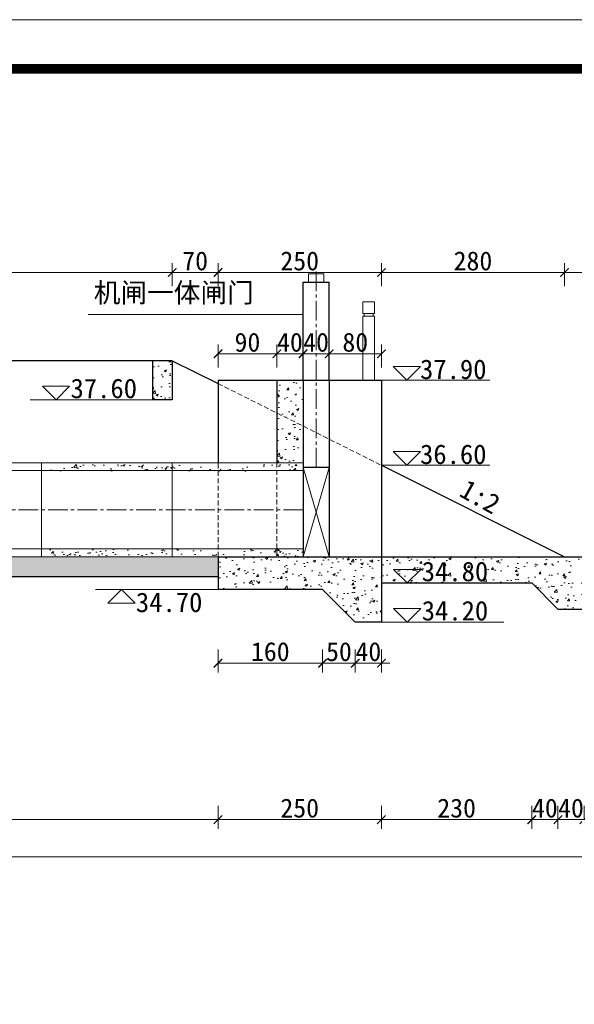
# Model space of a CAD drawing. Extents: x -27255 to 1448651, y 31034 to 8081248.
# Tile 134 of 198: x 583489 to 583574, y 3862349 to 3862499. Entities that reach past the tile are written whole.
import ezdxf

# ---------------------------------------------------------------- set-up
doc = ezdxf.new("R2010")
doc.units = 0
doc.header["$PDMODE"] = 32
doc.header["$PDSIZE"] = 0.2
doc.linetypes.add('CENTER2', pattern=[1.125, 0.75, -0.125, 0.125, -0.125])
doc.linetypes.add('HIDDEN', pattern=[0.375, 0.25, -0.125])
doc.layers.get('0').update_dxf_attribs({"linetype": 'CONTINUOUS'})
doc.layers.get('Defpoints').update_dxf_attribs({"linetype": 'CONTINUOUS'})
for name, color, linetype, lineweight in [('0.09折线', 6, 'CONTINUOUS', 9), ('0.09标注线', 3, 'CONTINUOUS', 9), ('0.13填充', 8, 'CONTINUOUS', 9), ('0.13文字', 3, 'CONTINUOUS', 13), ('0.30粗线', 7, 'CONTINUOUS', 30), ('0.30粗蓝', 4, 'CONTINUOUS', 30), ('图框', 7, 'CONTINUOUS', 20), ('地涵轮廓线', 130, 'CONTINUOUS', 35), ('细实线', 3, 'CONTINUOUS', 20), ('虚线', 251, 'HIDDEN', 15)]:
    doc.layers.add(name, color=color, linetype=linetype, lineweight=lineweight)
doc.styles.add('-仿宋_GB2312', font='FangSong_GB2312.ttf')
doc.styles.get("Standard").update_dxf_attribs({"font": 'rs.shx', "bigfont": 'hztxt.shx'})
doc.dimstyles.get("Standard").update_dxf_attribs({"dimtxt": 0.18, "dimasz": 0.18, "dimexe": 0.18, "dimexo": 0.0625, "dimgap": 0.09, "dimtad": 0, "dimtih": 1, "dimtoh": 1, "dimdec": 4, "dimzin": 0, "dimdsep": 46, "dimtxsty": 'Standard', "dimcen": 0.09, "dimadec": 0, "dimazin": 0, "dimtfac": 1, "dimtdec": 4, "dimtofl": 0, "dimtmove": 0, "dimatfit": 3, "dimfxl": 1, "dimtolj": 1, "dimtzin": 0, "dimarcsym": 0})
pattern_1 = [(50, (546647.5777, 3874637.2908), (3.64369338, -0.3187817), [0.381, -4.191]), (355, (546647.5777, 3874637.2908), (-0.70485652, 3.82113286), [0.3048, -3.3528]), (100.451, (546647.8813, 3874637.2642), (2.93885003, 3.50233376), [0.3238, -3.5618]), (46.1842, (546647.5777, 3874638.307), (5.4215808, -0.84084656), [0.5715, -6.2865]), (96.6356, (546648.0295, 3874638.2367), (4.7480847, 4.9485111), [0.4857, -5.3427]), (351.184, (546647.5777, 3874638.307), (4.7480921, 4.94850236), [0.4572, -5.0292]), (21, (546648.0857, 3874638.0528), (3.0322976, -2.04531037), [0.381, -4.191]), (326, (546648.0857, 3874638.0528), (1.23604057, 3.68375932), [0.3048, -3.3528]), (71.4514, (546648.3384, 3874637.8823), (4.2683298, 1.63845715), [0.3238, -3.5618]), (37.5, (546647.5777, 3874637.2908), (0.061772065, 1.691100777), [0, -3.31216, 0, -3.4036, 0, -3.3655]), (7.5, (546647.5777, 3874637.2908), (1.33639325, 2.0036115), [0, -1.94056, 0, -3.23596, 0, -1.2827]), (327.5, (546646.4448, 3874637.2908), (2.711811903, -0.11457488), [0, -1.27, 0, -3.9624, 0, -5.2578]), (317.5, (546645.9368, 3874637.2908), (2.96258363, 0.50852982), [0, -1.651, 0, -2.63144, 0, -3.7338])]

# ---------------------------------------------------------------- blocks, each defined once
blk = doc.blocks.new('d4trtg')
at = {"lineweight": 0}
blk.add_line((653868.4, 3902577.3), (658071.2, 3902577.3), dxfattribs=at)
at = {"lineweight": 0, "const_width": 10}
blk.add_lwpolyline([(654118.6, 3902527.3), (658021.2, 3902527.3), (658021.2, 3899655.4), (654118.6, 3899655.4)], close=True, dxfattribs=at)
blk = doc.blocks.new('_ARCHTICK')
at = {"color": 0, "linetype": 'ByBlock', "const_width": 0.15}
blk.add_lwpolyline([(-0.5, -0.5), (0.5, 0.5)], dxfattribs=at)
blk = doc.blocks.new('*D3653')
at = {"layer": '0.13文字', "color": 0, "lineweight": 9}
for p, q in [((583265.38, 3862379.19), (583265.38, 3862375.69)), ((583519.38, 3862379.19), (583519.38, 3862375.69)), ((583265.38, 3862377.09), (583519.38, 3862377.09))]:
    blk.add_line(p, q, dxfattribs=at)
at = {"layer": 'Defpoints', "color": 0, "lineweight": 13}
for p in [(583265.38, 3862413.29), (583519.38, 3862412.29), (583519.38, 3862377.09)]:
    blk.add_point(p, dxfattribs=at)
at = {"layer": '0.13文字', "color": 0, "lineweight": 9, "xscale": 1.3, "yscale": 1.3, "zscale": 1.3, "rotation": 180}
blk.add_blockref('_ARCHTICK', (583265.38, 3862377.09), dxfattribs=at)
at = {"layer": '0.13文字', "color": 0, "lineweight": 9, "xscale": 1.3, "yscale": 1.3, "zscale": 1.3}
blk.add_blockref('_ARCHTICK', (583519.38, 3862377.09), dxfattribs=at)
at = {"layer": '0.13文字', "color": 0, "lineweight": 13, "insert": (583392.38, 3862378.84), "char_height": 2.9, "attachment_point": 5, "style": '-仿宋_GB2312'}
blk.add_mtext('\\A1;2540', dxfattribs=at)
blk = doc.blocks.new('*D3654')
at = {"layer": '0.13文字', "color": 0, "lineweight": 9}
for p, q in [((583519.38, 3862379.19), (583519.38, 3862375.69)), ((583544.38, 3862379.19), (583544.38, 3862375.69)), ((583519.38, 3862377.09), (583544.38, 3862377.09))]:
    blk.add_line(p, q, dxfattribs=at)
at = {"layer": 'Defpoints', "color": 0, "lineweight": 13}
for p in [(583519.38, 3862412.29), (583544.38, 3862407.29), (583544.38, 3862377.09)]:
    blk.add_point(p, dxfattribs=at)
at = {"layer": '0.13文字', "color": 0, "lineweight": 9, "xscale": 1.3, "yscale": 1.3, "zscale": 1.3, "rotation": 180}
blk.add_blockref('_ARCHTICK', (583519.38, 3862377.09), dxfattribs=at)
at = {"layer": '0.13文字', "color": 0, "lineweight": 9, "xscale": 1.3, "yscale": 1.3, "zscale": 1.3}
blk.add_blockref('_ARCHTICK', (583544.38, 3862377.09), dxfattribs=at)
at = {"layer": '0.13文字', "color": 0, "lineweight": 13, "insert": (583531.88, 3862378.84), "char_height": 2.9, "attachment_point": 5, "style": '-仿宋_GB2312'}
blk.add_mtext('\\A1;250', dxfattribs=at)
blk = doc.blocks.new('*D3655')
at = {"layer": '0.13文字', "color": 0, "lineweight": 9}
for p, q in [((583544.38, 3862379.19), (583544.38, 3862375.69)), ((583567.38, 3862379.19), (583567.38, 3862375.69)), ((583544.38, 3862377.09), (583567.38, 3862377.09))]:
    blk.add_line(p, q, dxfattribs=at)
at = {"layer": 'Defpoints', "color": 0, "lineweight": 13}
for p in [(583567.38, 3862413.29), (583544.38, 3862407.29), (583567.38, 3862377.09)]:
    blk.add_point(p, dxfattribs=at)
at = {"layer": '0.13文字', "color": 0, "lineweight": 9, "xscale": 1.3, "yscale": 1.3, "zscale": 1.3, "rotation": 180}
blk.add_blockref('_ARCHTICK', (583544.38, 3862377.09), dxfattribs=at)
at = {"layer": '0.13文字', "color": 0, "lineweight": 9, "xscale": 1.3, "yscale": 1.3, "zscale": 1.3}
blk.add_blockref('_ARCHTICK', (583567.38, 3862377.09), dxfattribs=at)
at = {"layer": '0.13文字', "color": 0, "lineweight": 13, "insert": (583555.88, 3862378.84), "char_height": 2.9, "attachment_point": 5, "style": '-仿宋_GB2312'}
blk.add_mtext('\\A1;230', dxfattribs=at)
blk = doc.blocks.new('*D3656')
at = {"layer": '0.13文字', "color": 0, "lineweight": 9}
for p, q in [((583571.38, 3862379.19), (583571.38, 3862375.69)), ((583575.38, 3862379.19), (583575.38, 3862375.69)), ((583571.38, 3862377.09), (583570.08, 3862377.09)), ((583571.38, 3862377.09), (583575.38, 3862377.09)), ((583575.38, 3862377.09), (583576.68, 3862377.09))]:
    blk.add_line(p, q, dxfattribs=at)
at = {"layer": 'Defpoints', "color": 0, "lineweight": 13}
for p in [(583571.38, 3862409.29), (583575.38, 3862409.29), (583575.38, 3862377.09)]:
    blk.add_point(p, dxfattribs=at)
at = {"layer": '0.13文字', "color": 0, "lineweight": 9, "xscale": 1.3, "yscale": 1.3, "zscale": 1.3}
blk.add_blockref('_ARCHTICK', (583571.38, 3862377.09), dxfattribs=at)
at = {"layer": '0.13文字', "color": 0, "lineweight": 9, "xscale": 1.3, "yscale": 1.3, "zscale": 1.3, "rotation": 180}
blk.add_blockref('_ARCHTICK', (583575.38, 3862377.09), dxfattribs=at)
at = {"layer": '0.13文字', "color": 0, "lineweight": 13, "insert": (583573.38, 3862378.84), "char_height": 2.9, "attachment_point": 5, "style": '-仿宋_GB2312'}
blk.add_mtext('\\A1;40', dxfattribs=at)
blk = doc.blocks.new('*D3659')
at = {"layer": '0.13文字', "color": 0, "lineweight": 9}
for p, q in [((583091.38, 3862373.49), (583091.38, 3862369.99)), ((583622.38, 3862373.49), (583622.38, 3862369.99)), ((583091.38, 3862371.39), (583622.38, 3862371.39))]:
    blk.add_line(p, q, dxfattribs=at)
at = {"layer": 'Defpoints', "color": 0, "lineweight": 13}
for p in [(583622.38, 3862411.29), (583091.38, 3862383.79), (583622.38, 3862371.39)]:
    blk.add_point(p, dxfattribs=at)
at = {"layer": '0.13文字', "color": 0, "lineweight": 9, "xscale": 1.3, "yscale": 1.3, "zscale": 1.3, "rotation": 180}
blk.add_blockref('_ARCHTICK', (583091.38, 3862371.39), dxfattribs=at)
at = {"layer": '0.13文字', "color": 0, "lineweight": 9, "xscale": 1.3, "yscale": 1.3, "zscale": 1.3}
blk.add_blockref('_ARCHTICK', (583622.38, 3862371.39), dxfattribs=at)
at = {"layer": '0.13文字', "color": 0, "lineweight": 13, "insert": (583356.88, 3862373.14), "char_height": 2.9, "attachment_point": 5, "style": '-仿宋_GB2312'}
blk.add_mtext('\\A1;5310', dxfattribs=at)
blk = doc.blocks.new('*D3663')
at = {"layer": '0.13文字', "color": 0, "lineweight": 9}
for p, q in [((583297.38, 3862458.68), (583297.38, 3862462.18)), ((583512.38, 3862458.68), (583512.38, 3862462.18)), ((583297.38, 3862460.78), (583512.38, 3862460.78))]:
    blk.add_line(p, q, dxfattribs=at)
at = {"layer": 'Defpoints', "color": 0, "lineweight": 13}
for p in [(583512.38, 3862460.78), (583297.38, 3862447.29), (583512.38, 3862447.29)]:
    blk.add_point(p, dxfattribs=at)
at = {"layer": '0.13文字', "color": 0, "lineweight": 9, "xscale": 1.3, "yscale": 1.3, "zscale": 1.3, "rotation": 180}
blk.add_blockref('_ARCHTICK', (583297.38, 3862460.78), dxfattribs=at)
at = {"layer": '0.13文字', "color": 0, "lineweight": 9, "xscale": 1.3, "yscale": 1.3, "zscale": 1.3}
blk.add_blockref('_ARCHTICK', (583512.38, 3862460.78), dxfattribs=at)
at = {"layer": '0.13文字', "color": 0, "lineweight": 13, "insert": (583404.88, 3862462.53), "char_height": 2.9, "attachment_point": 5, "style": '-仿宋_GB2312'}
blk.add_mtext('\\A1;2150', dxfattribs=at)
blk = doc.blocks.new('*D3664')
at = {"layer": '0.13文字', "color": 0, "lineweight": 9}
for p, q in [((583512.38, 3862458.68), (583512.38, 3862462.18)), ((583519.38, 3862458.68), (583519.38, 3862462.18)), ((583512.38, 3862460.78), (583519.38, 3862460.78))]:
    blk.add_line(p, q, dxfattribs=at)
at = {"layer": 'Defpoints', "color": 0, "lineweight": 13}
for p in [(583519.38, 3862460.78), (583512.38, 3862447.29), (583519.38, 3862444.29)]:
    blk.add_point(p, dxfattribs=at)
at = {"layer": '0.13文字', "color": 0, "lineweight": 9, "xscale": 1.3, "yscale": 1.3, "zscale": 1.3, "rotation": 180}
blk.add_blockref('_ARCHTICK', (583512.38, 3862460.78), dxfattribs=at)
at = {"layer": '0.13文字', "color": 0, "lineweight": 9, "xscale": 1.3, "yscale": 1.3, "zscale": 1.3}
blk.add_blockref('_ARCHTICK', (583519.38, 3862460.78), dxfattribs=at)
at = {"layer": '0.13文字', "color": 0, "lineweight": 13, "insert": (583515.88, 3862462.53), "char_height": 2.9, "attachment_point": 5, "style": '-仿宋_GB2312'}
blk.add_mtext('\\A1;70', dxfattribs=at)
blk = doc.blocks.new('*D3665')
at = {"layer": '0.13文字', "color": 0, "lineweight": 9}
for p, q in [((583572.38, 3862458.68), (583572.38, 3862462.18)), ((583622.38, 3862458.68), (583622.38, 3862462.18)), ((583572.38, 3862460.78), (583622.38, 3862460.78))]:
    blk.add_line(p, q, dxfattribs=at)
at = {"layer": 'Defpoints', "color": 0, "lineweight": 13}
for p in [(583622.38, 3862460.78), (583572.38, 3862417.29), (583622.38, 3862417.29)]:
    blk.add_point(p, dxfattribs=at)
at = {"layer": '0.13文字', "color": 0, "lineweight": 9, "xscale": 1.3, "yscale": 1.3, "zscale": 1.3, "rotation": 180}
blk.add_blockref('_ARCHTICK', (583572.38, 3862460.78), dxfattribs=at)
at = {"layer": '0.13文字', "color": 0, "lineweight": 9, "xscale": 1.3, "yscale": 1.3, "zscale": 1.3}
blk.add_blockref('_ARCHTICK', (583622.38, 3862460.78), dxfattribs=at)
at = {"layer": '0.13文字', "color": 0, "lineweight": 13, "insert": (583597.38, 3862462.53), "char_height": 2.9, "attachment_point": 5, "style": '-仿宋_GB2312'}
blk.add_mtext('\\A1;500', dxfattribs=at)
blk = doc.blocks.new('*D3775')
at = {"layer": '0.13文字', "color": 0, "lineweight": 9}
for p, q in [((583519.38, 3862458.68), (583519.38, 3862462.18)), ((583544.38, 3862458.68), (583544.38, 3862462.18)), ((583519.38, 3862460.78), (583544.38, 3862460.78))]:
    blk.add_line(p, q, dxfattribs=at)
at = {"layer": 'Defpoints', "color": 0, "lineweight": 13}
for p in [(583544.38, 3862460.78), (583519.38, 3862444.29), (583544.38, 3862444.29)]:
    blk.add_point(p, dxfattribs=at)
at = {"layer": '0.13文字', "color": 0, "lineweight": 9, "xscale": 1.3, "yscale": 1.3, "zscale": 1.3, "rotation": 180}
blk.add_blockref('_ARCHTICK', (583519.38, 3862460.78), dxfattribs=at)
at = {"layer": '0.13文字', "color": 0, "lineweight": 9, "xscale": 1.3, "yscale": 1.3, "zscale": 1.3}
blk.add_blockref('_ARCHTICK', (583544.38, 3862460.78), dxfattribs=at)
at = {"layer": '0.13文字', "color": 0, "lineweight": 13, "insert": (583531.88, 3862462.53), "char_height": 2.9, "attachment_point": 5, "style": '-仿宋_GB2312'}
blk.add_mtext('\\A1;250', dxfattribs=at)
blk = doc.blocks.new('*D3776')
at = {"layer": '0.13文字', "color": 0, "lineweight": 9}
for p, q in [((583544.38, 3862458.68), (583544.38, 3862462.18)), ((583572.38, 3862458.68), (583572.38, 3862462.18)), ((583544.38, 3862460.78), (583572.38, 3862460.78))]:
    blk.add_line(p, q, dxfattribs=at)
at = {"layer": 'Defpoints', "color": 0, "lineweight": 13}
for p in [(583572.38, 3862460.78), (583544.38, 3862444.29), (583572.38, 3862417.29)]:
    blk.add_point(p, dxfattribs=at)
at = {"layer": '0.13文字', "color": 0, "lineweight": 9, "xscale": 1.3, "yscale": 1.3, "zscale": 1.3, "rotation": 180}
blk.add_blockref('_ARCHTICK', (583544.38, 3862460.78), dxfattribs=at)
at = {"layer": '0.13文字', "color": 0, "lineweight": 9, "xscale": 1.3, "yscale": 1.3, "zscale": 1.3}
blk.add_blockref('_ARCHTICK', (583572.38, 3862460.78), dxfattribs=at)
at = {"layer": '0.13文字', "color": 0, "lineweight": 13, "insert": (583558.38, 3862462.53), "char_height": 2.9, "attachment_point": 5, "style": '-仿宋_GB2312'}
blk.add_mtext('\\A1;280', dxfattribs=at)
blk = doc.blocks.new('*D4266')
at = {"layer": '0.13文字', "color": 0, "lineweight": 9}
for p, q in [((583519.38, 3862403.12), (583519.38, 3862399.62)), ((583535.38, 3862403.12), (583535.38, 3862399.62)), ((583519.38, 3862401.02), (583535.38, 3862401.02))]:
    blk.add_line(p, q, dxfattribs=at)
at = {"layer": 'Defpoints', "color": 0, "lineweight": 13}
for p in [(583519.38, 3862412.29), (583535.38, 3862412.29), (583535.38, 3862401.02)]:
    blk.add_point(p, dxfattribs=at)
at = {"layer": '0.13文字', "color": 0, "lineweight": 9, "xscale": 1.3, "yscale": 1.3, "zscale": 1.3, "rotation": 180}
blk.add_blockref('_ARCHTICK', (583519.38, 3862401.02), dxfattribs=at)
at = {"layer": '0.13文字', "color": 0, "lineweight": 9, "xscale": 1.3, "yscale": 1.3, "zscale": 1.3}
blk.add_blockref('_ARCHTICK', (583535.38, 3862401.02), dxfattribs=at)
at = {"layer": '0.13文字', "color": 0, "lineweight": 13, "insert": (583527.38, 3862402.77), "char_height": 2.9, "attachment_point": 5, "style": '-仿宋_GB2312'}
blk.add_mtext('\\A1;160', dxfattribs=at)
blk = doc.blocks.new('*D4267')
at = {"layer": '0.13文字', "color": 0, "lineweight": 9}
for p, q in [((583535.38, 3862403.12), (583535.38, 3862399.62)), ((583540.38, 3862403.12), (583540.38, 3862399.62)), ((583535.38, 3862401.02), (583540.38, 3862401.02))]:
    blk.add_line(p, q, dxfattribs=at)
at = {"layer": 'Defpoints', "color": 0, "lineweight": 13}
for p in [(583535.38, 3862412.29), (583540.38, 3862407.29), (583540.38, 3862401.02)]:
    blk.add_point(p, dxfattribs=at)
at = {"layer": '0.13文字', "color": 0, "lineweight": 9, "xscale": 1.3, "yscale": 1.3, "zscale": 1.3, "rotation": 180}
blk.add_blockref('_ARCHTICK', (583535.38, 3862401.02), dxfattribs=at)
at = {"layer": '0.13文字', "color": 0, "lineweight": 9, "xscale": 1.3, "yscale": 1.3, "zscale": 1.3}
blk.add_blockref('_ARCHTICK', (583540.38, 3862401.02), dxfattribs=at)
at = {"layer": '0.13文字', "color": 0, "lineweight": 13, "insert": (583537.88, 3862402.77), "char_height": 2.9, "attachment_point": 5, "style": '-仿宋_GB2312'}
blk.add_mtext('\\A1;50', dxfattribs=at)
blk = doc.blocks.new('*D4268')
at = {"layer": '0.13文字', "color": 0, "lineweight": 9}
for p, q in [((583540.38, 3862403.12), (583540.38, 3862399.62)), ((583544.38, 3862403.12), (583544.38, 3862399.62)), ((583540.38, 3862401.02), (583539.08, 3862401.02)), ((583540.38, 3862401.02), (583544.38, 3862401.02)), ((583544.38, 3862401.02), (583545.68, 3862401.02))]:
    blk.add_line(p, q, dxfattribs=at)
at = {"layer": 'Defpoints', "color": 0, "lineweight": 13}
for p in [(583540.38, 3862407.29), (583544.38, 3862407.29), (583544.38, 3862401.02)]:
    blk.add_point(p, dxfattribs=at)
at = {"layer": '0.13文字', "color": 0, "lineweight": 9, "xscale": 1.3, "yscale": 1.3, "zscale": 1.3}
blk.add_blockref('_ARCHTICK', (583540.38, 3862401.02), dxfattribs=at)
at = {"layer": '0.13文字', "color": 0, "lineweight": 9, "xscale": 1.3, "yscale": 1.3, "zscale": 1.3, "rotation": 180}
blk.add_blockref('_ARCHTICK', (583544.38, 3862401.02), dxfattribs=at)
at = {"layer": '0.13文字', "color": 0, "lineweight": 13, "insert": (583542.38, 3862402.77), "char_height": 2.9, "attachment_point": 5, "style": '-仿宋_GB2312'}
blk.add_mtext('\\A1;40', dxfattribs=at)
blk = doc.blocks.new('*D4274')
at = {"layer": '0.13文字', "color": 0, "lineweight": 9}
for p, q in [((583567.38, 3862379.19), (583567.38, 3862375.69)), ((583571.38, 3862379.19), (583571.38, 3862375.69)), ((583567.38, 3862377.09), (583566.08, 3862377.09)), ((583567.38, 3862377.09), (583571.38, 3862377.09)), ((583571.38, 3862377.09), (583572.68, 3862377.09))]:
    blk.add_line(p, q, dxfattribs=at)
at = {"layer": 'Defpoints', "color": 0, "lineweight": 13}
for p in [(583567.38, 3862413.29), (583571.38, 3862409.29), (583571.38, 3862377.09)]:
    blk.add_point(p, dxfattribs=at)
at = {"layer": '0.13文字', "color": 0, "lineweight": 9, "xscale": 1.3, "yscale": 1.3, "zscale": 1.3}
blk.add_blockref('_ARCHTICK', (583567.38, 3862377.09), dxfattribs=at)
at = {"layer": '0.13文字', "color": 0, "lineweight": 9, "xscale": 1.3, "yscale": 1.3, "zscale": 1.3, "rotation": 180}
blk.add_blockref('_ARCHTICK', (583571.38, 3862377.09), dxfattribs=at)
at = {"layer": '0.13文字', "color": 0, "lineweight": 13, "insert": (583569.38, 3862378.84), "char_height": 2.9, "attachment_point": 5, "style": '-仿宋_GB2312'}
blk.add_mtext('\\A1;40', dxfattribs=at)
blk = doc.blocks.new('*D4275')
at = {"layer": '0.13文字', "color": 0, "lineweight": 9}
for p, q in [((583519.38, 3862446.24), (583519.38, 3862449.74)), ((583528.38, 3862446.24), (583528.38, 3862449.74)), ((583519.38, 3862448.34), (583528.38, 3862448.34))]:
    blk.add_line(p, q, dxfattribs=at)
at = {"layer": 'Defpoints', "color": 0, "lineweight": 13}
for p in [(583528.38, 3862448.34), (583519.38, 3862444.29), (583528.38, 3862444.29)]:
    blk.add_point(p, dxfattribs=at)
at = {"layer": '0.13文字', "color": 0, "lineweight": 9, "xscale": 1.3, "yscale": 1.3, "zscale": 1.3, "rotation": 180}
blk.add_blockref('_ARCHTICK', (583519.38, 3862448.34), dxfattribs=at)
at = {"layer": '0.13文字', "color": 0, "lineweight": 9, "xscale": 1.3, "yscale": 1.3, "zscale": 1.3}
blk.add_blockref('_ARCHTICK', (583528.38, 3862448.34), dxfattribs=at)
at = {"layer": '0.13文字', "color": 0, "lineweight": 13, "insert": (583523.88, 3862450.09), "char_height": 2.9, "attachment_point": 5, "style": '-仿宋_GB2312'}
blk.add_mtext('\\A1;90', dxfattribs=at)
blk = doc.blocks.new('*D4276')
at = {"layer": '0.13文字', "color": 0, "lineweight": 9}
for p, q in [((583528.38, 3862446.24), (583528.38, 3862449.74)), ((583532.38, 3862446.24), (583532.38, 3862449.74)), ((583528.38, 3862448.34), (583527.08, 3862448.34)), ((583528.38, 3862448.34), (583532.38, 3862448.34)), ((583532.38, 3862448.34), (583533.68, 3862448.34))]:
    blk.add_line(p, q, dxfattribs=at)
at = {"layer": 'Defpoints', "color": 0, "lineweight": 13}
for p in [(583532.38, 3862448.34), (583528.38, 3862444.29), (583532.38, 3862444.29)]:
    blk.add_point(p, dxfattribs=at)
at = {"layer": '0.13文字', "color": 0, "lineweight": 9, "xscale": 1.3, "yscale": 1.3, "zscale": 1.3}
blk.add_blockref('_ARCHTICK', (583528.38, 3862448.34), dxfattribs=at)
at = {"layer": '0.13文字', "color": 0, "lineweight": 9, "xscale": 1.3, "yscale": 1.3, "zscale": 1.3, "rotation": 180}
blk.add_blockref('_ARCHTICK', (583532.38, 3862448.34), dxfattribs=at)
at = {"layer": '0.13文字', "color": 0, "lineweight": 13, "insert": (583530.38, 3862450.09), "char_height": 2.9, "attachment_point": 5, "style": '-仿宋_GB2312'}
blk.add_mtext('\\A1;40', dxfattribs=at)
blk = doc.blocks.new('*D4277')
at = {"layer": '0.13文字', "color": 0, "lineweight": 9}
for p, q in [((583532.38, 3862446.24), (583532.38, 3862449.74)), ((583536.38, 3862446.24), (583536.38, 3862449.74)), ((583532.38, 3862448.34), (583531.08, 3862448.34)), ((583532.38, 3862448.34), (583536.38, 3862448.34)), ((583536.38, 3862448.34), (583537.68, 3862448.34))]:
    blk.add_line(p, q, dxfattribs=at)
at = {"layer": 'Defpoints', "color": 0, "lineweight": 13}
for p in [(583536.38, 3862448.34), (583532.38, 3862444.29), (583536.38, 3862444.29)]:
    blk.add_point(p, dxfattribs=at)
at = {"layer": '0.13文字', "color": 0, "lineweight": 9, "xscale": 1.3, "yscale": 1.3, "zscale": 1.3}
blk.add_blockref('_ARCHTICK', (583532.38, 3862448.34), dxfattribs=at)
at = {"layer": '0.13文字', "color": 0, "lineweight": 9, "xscale": 1.3, "yscale": 1.3, "zscale": 1.3, "rotation": 180}
blk.add_blockref('_ARCHTICK', (583536.38, 3862448.34), dxfattribs=at)
at = {"layer": '0.13文字', "color": 0, "lineweight": 13, "insert": (583534.38, 3862450.09), "char_height": 2.9, "attachment_point": 5, "style": '-仿宋_GB2312'}
blk.add_mtext('\\A1;40', dxfattribs=at)
blk = doc.blocks.new('*D4278')
at = {"layer": '0.13文字', "color": 0, "lineweight": 9}
for p, q in [((583536.38, 3862446.24), (583536.38, 3862449.74)), ((583544.38, 3862446.24), (583544.38, 3862449.74)), ((583536.38, 3862448.34), (583544.38, 3862448.34))]:
    blk.add_line(p, q, dxfattribs=at)
at = {"layer": 'Defpoints', "color": 0, "lineweight": 13}
for p in [(583544.38, 3862448.34), (583536.38, 3862444.29), (583544.38, 3862444.29)]:
    blk.add_point(p, dxfattribs=at)
at = {"layer": '0.13文字', "color": 0, "lineweight": 9, "xscale": 1.3, "yscale": 1.3, "zscale": 1.3, "rotation": 180}
blk.add_blockref('_ARCHTICK', (583536.38, 3862448.34), dxfattribs=at)
at = {"layer": '0.13文字', "color": 0, "lineweight": 9, "xscale": 1.3, "yscale": 1.3, "zscale": 1.3}
blk.add_blockref('_ARCHTICK', (583544.38, 3862448.34), dxfattribs=at)
at = {"layer": '0.13文字', "color": 0, "lineweight": 13, "insert": (583540.38, 3862450.09), "char_height": 2.9, "attachment_point": 5, "style": '-仿宋_GB2312'}
blk.add_mtext('\\A1;80', dxfattribs=at)

msp = doc.modelspace()

# ---------------------------------------------------------------- hatches: boundary and pattern name
at = {"layer": '0.13填充'}
h = msp.add_hatch(dxfattribs=at)
h.set_pattern_fill('AR-CONC', color=256, scale=0.02, style=0)
h.set_pattern_definition(pattern_1)
h.paths.add_polyline_path([(583513.68444, 3862430.38872), (583513.68444, 3862431.38872), (583493.68444, 3862431.38872), (583493.68444, 3862430.38872)])
h = msp.add_hatch(dxfattribs=at)
h.set_pattern_fill('AR-CONC', color=256, scale=0.02, style=0)
h.set_pattern_definition(pattern_1)
h.paths.add_polyline_path([(583528.67928, 3862430.38872), (583528.67928, 3862431.38872), (583513.68444, 3862431.38872), (583513.68444, 3862430.38872)])
h = msp.add_hatch(dxfattribs=at)
h.set_pattern_fill('AR-CONC', color=256, scale=0.015, style=0)
h.set_pattern_definition([(50, (583528.3793, 3862417.389), (2.73277, -0.2391), [0.28575, -3.14325]), (355, (583528.3793, 3862417.389), (-0.52864, 2.86585), [0.2286, -2.5146]), (100.45, (583528.607, 3862417.369), (2.20414, 2.62675), [0.24285, -2.67135]), (46.184, (583528.3793, 3862418.151), (4.0662, -0.6306), [0.4286, -4.7149]), (96.636, (583528.718, 3862418.0983), (3.5611, 3.7114), [0.3643, -4.007]), (351.184, (583528.3793, 3862418.151), (3.5611, 3.7114), [0.3429, -3.7719]), (21, (583528.7603, 3862417.9604), (2.27422, -1.534), [0.28575, -3.14325]), (326, (583528.7603, 3862417.9604), (0.92703, 2.7628), [0.2286, -2.5146]), (71.451, (583528.9498, 3862417.8326), (3.20125, 1.22884), [0.24285, -2.67135]), (37.5, (583528.3793, 3862417.3889), (0.04633, 1.268326), [0, -2.48412, 0, -2.5527, 0, -2.52413]), (7.5, (583528.3793, 3862417.3889), (1.0023, 1.50271), [0, -1.45542, 0, -2.42697, 0, -0.96203]), (327.5, (583527.5296, 3862417.3889), (2.03386, -0.08593), [0, -0.9525, 0, -2.9718, 0, -3.94335]), (317.5, (583527.1486, 3862417.3889), (2.22194, 0.3814), [0, -1.23825, 0, -1.97358, 0, -2.80035])])
h.paths.add_polyline_path([(583532.38433, 3862431.38872), (583528.37928, 3862431.38872), (583528.37928, 3862430.38872), (583532.38433, 3862430.38872)])
h = msp.add_hatch(dxfattribs=at)
h.set_pattern_fill('AR-CONC', color=256, scale=0.015, style=0)
h.set_pattern_definition([(50, (600184.224, 3885512.9527), (2.73277003, -0.23908628), [0.28575, -3.14325]), (355, (600184.224, 3885512.9527), (-0.5286424, 2.86584964), [0.2286, -2.5146]), (100.451, (600184.4518, 3885512.9328), (2.20413752, 2.62675032), [0.24285, -2.67135]), (46.1842, (600184.224, 3885513.7147), (4.0661856, -0.6306349), [0.428625, -4.714875]), (96.6356, (600184.563, 3885513.662), (3.5610635, 3.71138334), [0.364275, -4.007025]), (351.184, (600184.224, 3885513.7147), (3.5610691, 3.71137677), [0.3429, -3.7719]), (21, (600184.605, 3885513.5242), (2.2742232, -1.53398278), [0.28575, -3.14325]), (326, (600184.605, 3885513.5242), (0.92703043, 2.7628195), [0.2286, -2.5146]), (71.4514, (600184.7946, 3885513.3964), (3.20124736, 1.22884287), [0.24285, -2.67135]), (37.5, (600184.224, 3885512.9527), (0.04632905, 1.268325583), [0, -2.48412, 0, -2.5527, 0, -2.524125]), (7.5, (600184.224, 3885512.9527), (1.00229494, 1.50270862), [0, -1.45542, 0, -2.42697, 0, -0.962025]), (327.5, (600183.3744, 3885512.9527), (2.033858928, -0.08593116), [0, -0.9525, 0, -2.9718, 0, -3.94335]), (317.5, (600182.9934, 3885512.9527), (2.22193772, 0.38139737), [0, -1.23825, 0, -1.97358, 0, -2.80035])])
h.paths.add_polyline_path([(583513.68429, 3862417.48922), (583513.68429, 3862418.48911), (583493.68429, 3862418.48911), (583493.68429, 3862417.48915)])
h = msp.add_hatch(dxfattribs=at)
h.set_pattern_fill('AR-CONC', color=256, scale=0.02, style=0)
h.set_pattern_definition([(50, (546647.5775, 3874637.3912), (3.64369338, -0.3187817), [0.381, -4.191]), (355, (546647.5775, 3874637.391), (-0.70485652, 3.82113286), [0.3048, -3.3528]), (100.451, (546647.881, 3874637.3646), (2.93885003, 3.50233376), [0.3238, -3.5618]), (46.1842, (546647.5775, 3874638.407), (5.4215808, -0.84084656), [0.5715, -6.2865]), (96.6356, (546648.0293, 3874638.337), (4.7480847, 4.9485111), [0.4857, -5.3427]), (351.184, (546647.5775, 3874638.407), (4.7480921, 4.94850236), [0.4572, -5.0292]), (21, (546648.0855, 3874638.1532), (3.0322976, -2.04531037), [0.381, -4.191]), (326, (546648.0855, 3874638.153), (1.23604057, 3.68375932), [0.3048, -3.3528]), (71.4514, (546648.3382, 3874637.9827), (4.2683298, 1.63845715), [0.3238, -3.5618]), (37.5, (546647.5775, 3874637.3912), (0.061772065, 1.691100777), [0, -3.31216, 0, -3.4036, 0, -3.3655]), (7.5, (546647.5775, 3874637.3912), (1.33639325, 2.0036115), [0, -1.94056, 0, -3.23596, 0, -1.2827]), (327.5, (546646.4447, 3874637.3912), (2.711811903, -0.11457488), [0, -1.27, 0, -3.9624, 0, -5.2578]), (317.5, (546645.9367, 3874637.3912), (2.96258363, 0.50852982), [0, -1.651, 0, -2.63144, 0, -3.7338])])
h.paths.add_polyline_path([(583513.68429, 3862418.48911), (583513.68429, 3862417.48922), (583528.67912, 3862417.48928), (583528.67912, 3862418.48911)])
h = msp.add_hatch(dxfattribs=at)
h.set_pattern_fill('AR-CONC', color=256, scale=0.015, style=0)
h.set_pattern_definition([(50, (583528.3791, 3862417.4893), (2.7328, -0.2391), [0.2858, -3.1433]), (355, (583528.379, 3862417.4893), (-0.5286, 2.8658), [0.2286, -2.5146]), (100.45, (583528.6069, 3862417.4694), (2.2041, 2.6268), [0.2429, -2.6713]), (46.18, (583528.379, 3862418.2513), (4.0662, -0.6306), [0.4286, -4.7149]), (96.64, (583528.718, 3862418.1987), (3.561, 3.7114), [0.3643, -4.007]), (351.18, (583528.379, 3862418.2513), (3.561, 3.7114), [0.343, -3.772]), (21, (583528.7601, 3862418.0608), (2.2742, -1.534), [0.2858, -3.1433]), (326, (583528.76, 3862418.0608), (0.927, 2.7628), [0.2286, -2.5146]), (71.45, (583528.9496, 3862417.933), (3.2012, 1.2288), [0.2429, -2.6713]), (37.5, (583528.3791, 3862417.4893), (0.04633, 1.26833), [0, -2.48412, 0, -2.5527, 0, -2.52413]), (7.5, (583528.3791, 3862417.4893), (1.0023, 1.5027), [0, -1.45542, 0, -2.42697, 0, -0.96203]), (327.5, (583527.5295, 3862417.4893), (2.03386, -0.08593), [0, -0.9525, 0, -2.9718, 0, -3.94335]), (317.5, (583527.1485, 3862417.4893), (2.22194, 0.3814), [0, -1.23825, 0, -1.97358, 0, -2.80035])])
h.paths.add_polyline_path([(583528.37912, 3862418.48911), (583528.37912, 3862417.28955), (583532.38417, 3862417.28956), (583532.38417, 3862418.48911)])
at = {"layer": '0.13文字', "lineweight": 13}
h = msp.add_hatch(dxfattribs=at)
h.set_pattern_fill('AR-CONC', color=256, scale=0.02, style=0)
h.set_pattern_definition([(50, (583509.3843, 3862441.2895), (3.6437, -0.3188), [0.381, -4.191]), (355, (583509.3843, 3862441.2895), (-0.7049, 3.8211), [0.3048, -3.3528]), (100.45, (583509.688, 3862441.263), (2.9389, 3.5023), [0.3238, -3.5618]), (46.18, (583509.3843, 3862442.3055), (5.4216, -0.841), [0.5715, -6.2865]), (96.64, (583509.836, 3862442.2354), (4.748, 4.9485), [0.4857, -5.3427]), (351.18, (583509.3843, 3862442.3055), (4.748, 4.9485), [0.4572, -5.0292]), (21, (583509.8923, 3862442.0515), (3.0323, -2.0453), [0.381, -4.191]), (326, (583509.8923, 3862442.0515), (1.236, 3.6838), [0.3048, -3.3528]), (71.45, (583510.145, 3862441.881), (4.2683, 1.6385), [0.3238, -3.5618]), (37.5, (583509.3843, 3862441.2895), (0.06177, 1.6911), [0, -3.31216, 0, -3.4036, 0, -3.3655]), (7.5, (583509.3843, 3862441.2895), (1.3364, 2.0036), [0, -1.94056, 0, -3.23596, 0, -1.2827]), (327.5, (583508.2515, 3862441.2895), (2.7118, -0.11457), [0, -1.27, 0, -3.9624, 0, -5.2578]), (317.5, (583507.7435, 3862441.2895), (2.9626, 0.5085), [0, -1.651, 0, -2.63144, 0, -3.7338])])
h.paths.add_polyline_path([(583512.38432, 3862447.28948), (583509.38432, 3862447.28948), (583509.38432, 3862441.28948), (583512.38432, 3862441.28948)])
h = msp.add_hatch(dxfattribs=at)
h.set_pattern_fill('AR-CONC', color=256, scale=0.02, style=0)
h.set_pattern_definition([(50, (583528.3843, 3862431.6874), (3.6437, -0.3188), [0.381, -4.191]), (355, (583528.3843, 3862431.6874), (-0.7049, 3.8211), [0.3048, -3.3528]), (100.45, (583528.688, 3862431.6608), (2.93885, 3.5023), [0.3238, -3.5618]), (46.184, (583528.3843, 3862432.7034), (5.4216, -0.8408), [0.5715, -6.2865]), (96.636, (583528.836, 3862432.6333), (4.748, 4.9485), [0.4857, -5.3427]), (351.184, (583528.384, 3862432.7034), (4.748, 4.9485), [0.4572, -5.0292]), (21, (583528.8923, 3862432.4494), (3.0323, -2.0453), [0.381, -4.191]), (326, (583528.8923, 3862432.4494), (1.236, 3.6838), [0.3048, -3.3528]), (71.45, (583529.145, 3862432.279), (4.2683, 1.6385), [0.3238, -3.5618]), (37.5, (583528.3843, 3862431.6874), (0.06177, 1.6911), [0, -3.31216, 0, -3.4036, 0, -3.3655]), (7.5, (583528.3843, 3862431.6874), (1.3364, 2.0036), [0, -1.94056, 0, -3.23596, 0, -1.2827]), (327.5, (583527.2514, 3862431.6874), (2.71181, -0.11457), [0, -1.27, 0, -3.9624, 0, -5.2578]), (317.5, (583526.7434, 3862431.6874), (2.9626, 0.50853), [0, -1.651, 0, -2.63144, 0, -3.7338])])
h.paths.add_polyline_path([(583528.38425, 3862431.68741), (583532.38425, 3862431.68738), (583532.38429, 3862437.2895), (583528.3843, 3862439.28949)])
h.paths.add_polyline_path([(583532.38433, 3862444.28948), (583528.38433, 3862444.28948), (583528.3843, 3862439.28949), (583532.38429, 3862437.2895)])
h = msp.add_hatch(dxfattribs=at)
h.set_pattern_fill('AR-CONC', color=256, scale=0.02, style=0)
h.set_pattern_definition([(50, (583265.3843, 3862414.2895), (3.643693, -0.31878), [0.381, -4.191]), (355, (583265.3843, 3862414.2895), (-0.704857, 3.821133), [0.3048, -3.3528]), (100.451, (583265.688, 3862414.263), (2.93885, 3.502334), [0.3238, -3.5618]), (46.1842, (583265.3843, 3862415.3055), (5.42158, -0.84085), [0.5715, -6.2865]), (96.6356, (583265.836, 3862415.2354), (4.74808, 4.94851), [0.4857, -5.3427]), (351.184, (583265.3843, 3862415.3055), (4.74809, 4.9485), [0.4572, -5.0292]), (21, (583265.8923, 3862415.0515), (3.032298, -2.04531), [0.381, -4.191]), (326, (583265.8923, 3862415.0515), (1.23604, 3.68376), [0.3048, -3.3528]), (71.4514, (583266.145, 3862414.881), (4.26833, 1.638457), [0.3238, -3.5618]), (37.5, (583265.3843, 3862414.2895), (0.061772, 1.691101), [0, -3.31216, 0, -3.4036, 0, -3.3655]), (7.5, (583265.3843, 3862414.2895), (1.336393, 2.003611), [0, -1.94056, 0, -3.23596, 0, -1.2827]), (327.5, (583264.2515, 3862414.2895), (2.711812, -0.114575), [0, -1.27, 0, -3.9624, 0, -5.2578]), (317.5, (583263.7435, 3862414.2895), (2.962584, 0.50853), [0, -1.651, 0, -2.63144, 0, -3.7338])])
h.paths.add_polyline_path([(583519.38433, 3862414.28948), (583519.38433, 3862417.28949), (583265.38432, 3862417.28966), (583265.38432, 3862414.28966), (583268.324, 3862414.28966), (583267.23907, 3862415.3746), (583271.40933, 3862415.3746), (583270.32439, 3862414.28966)])
h = msp.add_hatch(dxfattribs=at)
h.set_pattern_fill('AR-CONC', color=256, scale=0.02, style=0)
h.set_pattern_definition([(50, (583519.3843, 3862407.289), (3.6437, -0.31878), [0.381, -4.191]), (355, (583519.3843, 3862407.289), (-0.70486, 3.82113), [0.3048, -3.3528]), (100.451, (583519.688, 3862407.2625), (2.93885, 3.50233), [0.3238, -3.5618]), (46.184, (583519.3843, 3862408.305), (5.4216, -0.84085), [0.5715, -6.2865]), (96.636, (583519.836, 3862408.235), (4.7481, 4.9485), [0.4857, -5.3427]), (351.184, (583519.3843, 3862408.305), (4.7481, 4.9485), [0.4572, -5.0292]), (21, (583519.8923, 3862408.051), (3.0323, -2.0453), [0.381, -4.191]), (326, (583519.8923, 3862408.051), (1.23604, 3.68376), [0.3048, -3.3528]), (71.451, (583520.145, 3862407.8807), (4.26833, 1.63846), [0.3238, -3.5618]), (37.5, (583519.3843, 3862407.2891), (0.06177, 1.6911), [0, -3.31216, 0, -3.4036, 0, -3.3655]), (7.5, (583519.3843, 3862407.2891), (1.33639, 2.00361), [0, -1.94056, 0, -3.23596, 0, -1.2827]), (327.5, (583518.2515, 3862407.2891), (2.71181, -0.114575), [0, -1.27, 0, -3.9624, 0, -5.2578]), (317.5, (583517.7435, 3862407.289), (2.96258, 0.50853), [0, -1.651, 0, -2.63144, 0, -3.7338])])
h.paths.add_polyline_path([(583535.38417, 3862412.28911), (583540.38417, 3862407.28911), (583544.38433, 3862407.28911), (583544.38433, 3862417.28948), (583532.38433, 3862417.28948), (583532.38417, 3862417.28944), (583519.38433, 3862417.28949), (583519.38433, 3862412.28911)])
h = msp.add_hatch(dxfattribs=at)
h.set_pattern_fill('AR-CONC', color=256, scale=0.02, style=0)
h.set_pattern_definition([(50, (583544.3843, 3862409.2895), (3.6437, -0.31878), [0.381, -4.191]), (355, (583544.3843, 3862409.2895), (-0.70486, 3.82113), [0.3048, -3.3528]), (100.451, (583544.688, 3862409.263), (2.93885, 3.50233), [0.3238, -3.5618]), (46.184, (583544.3843, 3862410.3055), (5.4216, -0.84085), [0.5715, -6.2865]), (96.636, (583544.836, 3862410.2354), (4.7481, 4.9485), [0.4857, -5.3427]), (351.184, (583544.3843, 3862410.3055), (4.7481, 4.9485), [0.4572, -5.0292]), (21, (583544.8923, 3862410.0515), (3.0323, -2.0453), [0.381, -4.191]), (326, (583544.8923, 3862410.0515), (1.23604, 3.68376), [0.3048, -3.3528]), (71.451, (583545.145, 3862409.881), (4.26833, 1.63846), [0.3238, -3.5618]), (37.5, (583544.3843, 3862409.2895), (0.06177, 1.6911), [0, -3.31216, 0, -3.4036, 0, -3.3655]), (7.5, (583544.3843, 3862409.2895), (1.33639, 2.00361), [0, -1.94056, 0, -3.23596, 0, -1.2827]), (327.5, (583543.2515, 3862409.2895), (2.71181, -0.114575), [0, -1.27, 0, -3.9624, 0, -5.2578]), (317.5, (583542.7435, 3862409.2895), (2.96258, 0.50853), [0, -1.651, 0, -2.63144, 0, -3.7338])])
h.paths.add_polyline_path([(583544.38433, 3862417.28948), (583544.38433, 3862413.28948), (583567.38432, 3862413.28948), (583571.38432, 3862409.28948), (583575.38432, 3862409.28948), (583575.38432, 3862417.28948)])

# ---------------------------------------------------------------- linework, layer by layer
at = {"layer": '0.09折线', "color": 4}
for p, q in [((583541.52967, 3862454.48948), (583541.52967, 3862456.28948)), ((583541.52967, 3862456.28948), (583543.32967, 3862456.28948)), ((583541.52967, 3862454.48948), (583541.52967, 3862456.28948)), ((583541.52967, 3862456.28948), (583543.32967, 3862456.28948)), ((583541.52967, 3862454.48948), (583541.52967, 3862456.28948)), ((583541.52967, 3862456.28948), (583543.32967, 3862456.28948)), ((583543.32967, 3862454.48948), (583543.32967, 3862456.28948)), ((583543.32967, 3862454.48948), (583543.32967, 3862456.28948)), ((583543.32967, 3862454.48948), (583543.32967, 3862456.28948)), ((583541.52967, 3862454.48948), (583543.32967, 3862454.48948)), ((583541.52967, 3862454.48948), (583543.32967, 3862454.48948)), ((583541.52967, 3862454.48948), (583543.32967, 3862454.48948)), ((583541.52967, 3862454.08948), (583543.32967, 3862454.08948)), ((583541.52967, 3862454.08948), (583541.52967, 3862444.28948)), ((583541.52967, 3862454.08948), (583543.32967, 3862454.08948)), ((583541.52967, 3862454.08948), (583541.52967, 3862444.28948)), ((583541.52967, 3862454.08948), (583543.32967, 3862454.08948)), ((583541.52967, 3862454.08948), (583541.52967, 3862444.28948)), ((583541.72967, 3862454.08948), (583541.72967, 3862454.48948)), ((583541.72967, 3862454.08948), (583541.72967, 3862454.48948)), ((583541.72967, 3862454.08948), (583541.72967, 3862454.48948)), ((583543.12967, 3862454.08948), (583543.12967, 3862454.48948)), ((583543.12967, 3862454.08948), (583543.12967, 3862454.48948)), ((583543.12967, 3862454.08948), (583543.12967, 3862454.48948)), ((583543.32967, 3862444.28948), (583543.32967, 3862454.08948)), ((583543.32967, 3862444.28948), (583543.32967, 3862454.08948)), ((583543.32967, 3862444.28948), (583543.32967, 3862454.08948))]:
    msp.add_line(p, q, dxfattribs=at)
at = {"layer": '0.09标注线'}
for p, q in [((583499.5209, 3862454.33865), (583532.38433, 3862454.33865)), ((583492.51322, 3862443.37461), (583494.59835, 3862441.28948)), ((583496.68348, 3862443.37461), (583492.51322, 3862443.37461)), ((583494.59835, 3862441.28948), (583496.68348, 3862443.37461)), ((583490.65848, 3862441.28948), (583509.38432, 3862441.28948)), ((583546.23891, 3862415.37461), (583548.32404, 3862413.28948)), ((583550.40917, 3862415.37461), (583546.23891, 3862415.37461)), ((583548.32404, 3862413.28948), (583550.40917, 3862415.37461)), ((583544.38417, 3862413.28948), (583563.11002, 3862413.28948)), ((583500.65848, 3862412.28911), (583519.38433, 3862412.28911)), ((583502.51322, 3862410.20397), (583504.59835, 3862412.28911)), ((583504.59835, 3862412.28911), (583506.68348, 3862410.20397)), ((583506.68348, 3862410.20397), (583502.51322, 3862410.20397)), ((583546.23891, 3862409.37424), (583548.32404, 3862407.28911)), ((583550.40917, 3862409.37424), (583546.23891, 3862409.37424)), ((583548.32404, 3862407.28911), (583550.40917, 3862409.37424)), ((583544.38417, 3862407.28911), (583563.11002, 3862407.28911))]:
    msp.add_line(p, q, dxfattribs=at)
at = {"layer": '0.09标注线', "color": 4, "lineweight": 15}
for p, q in [((583252.38432, 3862431.68964), (583532.38433, 3862431.68738)), ((583252.38432, 3862430.48964), (583532.38433, 3862430.48738)), ((583207.38501, 3862417.2897), (583532.38433, 3862417.28948)), ((583252.38432, 3862418.48964), (583532.38433, 3862418.48738))]:
    msp.add_line(p, q, dxfattribs=at)
at = {"layer": '0.09标注线', "color": 7, "lineweight": 15}
for p, q in [((583492.38428, 3862431.68992), (583492.38428, 3862417.29006)), ((583512.38428, 3862431.68992), (583512.38428, 3862417.29006))]:
    msp.add_line(p, q, dxfattribs=at)
at = {"layer": '0.13文字', "linetype": 'Continuous', "lineweight": 13}
msp.add_line((582175.00285, 3862499.44181), (587865.89025, 3862499.44181), dxfattribs=at)
at = {"layer": '0.13文字', "lineweight": 13}
msp.add_lwpolyline([(583533.22069, 3862459.28946), (583535.54796, 3862459.28946), (583535.54796, 3862460.56183), (583533.22069, 3862460.56183)], close=True, dxfattribs=at)
at = {"layer": '0.30粗线'}
for p, q in [((583532.38433, 3862444.28948), (583532.38433, 3862459.28948)), ((583532.38433, 3862459.28948), (583536.38433, 3862459.28948)), ((583536.38433, 3862444.28948), (583536.38433, 3862459.28948)), ((583512.38432, 3862447.28948), (583297.38432, 3862447.28948)), ((583509.38432, 3862441.28948), (583509.38432, 3862447.28948)), ((583512.38432, 3862447.28948), (583519.38433, 3862443.78948)), ((583512.38432, 3862447.28948), (583512.38432, 3862441.28948)), ((583519.38433, 3862444.28948), (583519.38433, 3862431.58872)), ((583519.38433, 3862444.28948), (583544.38433, 3862444.28948)), ((583528.38433, 3862444.2895), (583528.38425, 3862431.68741)), ((583532.38433, 3862444.28948), (583532.38417, 3862417.28948)), ((583536.38433, 3862444.28948), (583536.38433, 3862417.28948)), ((583544.38433, 3862444.28948), (583544.38433, 3862407.28911)), ((583512.38432, 3862441.28948), (583509.38432, 3862441.28948)), ((583544.38433, 3862431.28948), (583572.38432, 3862417.28948)), ((583519.38433, 3862417.28949), (583532.38417, 3862417.28944)), ((583519.38433, 3862417.28948), (583519.38433, 3862412.28911)), ((583532.38433, 3862417.28948), (583641.48223, 3862417.28948)), ((583265.38432, 3862414.28966), (583519.38433, 3862414.28948)), ((583544.38433, 3862413.28948), (583567.38432, 3862413.28948)), ((583571.38432, 3862409.28948), (583567.38432, 3862413.28948)), ((583535.38417, 3862412.28911), (583519.38433, 3862412.28911)), ((583540.38417, 3862407.28911), (583535.38417, 3862412.28911)), ((583571.38432, 3862409.28948), (583575.38432, 3862409.28948)), ((583544.38417, 3862407.28911), (583540.38417, 3862407.28911))]:
    msp.add_line(p, q, dxfattribs=at)
at = {"layer": '0.30粗蓝', "ltscale": 80}
for p, q in [((583536.38433, 3862430.93463), (583532.38433, 3862430.93463)), ((583532.38417, 3862418.48911), (583532.38417, 3862417.28956))]:
    msp.add_line(p, q, dxfattribs=at)
at = {"layer": '地涵轮廓线', "lineweight": 9}
for p, q in [((583536.38433, 3862430.93463), (583532.38417, 3862417.28956)), ((583532.38433, 3862430.93463), (583536.38433, 3862417.28948))]:
    msp.add_line(p, q, dxfattribs=at)
at = {"layer": '细实线', "color": 1, "linetype": 'CENTER2', "lineweight": 13, "ltscale": 4}
for p, q in [((583534.38433, 3862430.93463), (583534.38433, 3862462.37097)), ((583532.38433, 3862424.48874), (583252.38432, 3862424.48874))]:
    msp.add_line(p, q, dxfattribs=at)
at = {"layer": '细实线', "color": 3, "lineweight": 15}
for p, q in [((583546.16537, 3862446.37461), (583548.2505, 3862444.28948)), ((583550.33563, 3862446.37461), (583546.16537, 3862446.37461)), ((583548.2505, 3862444.28948), (583550.33563, 3862446.37461)), ((583544.38433, 3862444.28948), (583560.95722, 3862444.28948)), ((583546.16537, 3862433.37461), (583548.2505, 3862431.28948)), ((583550.33563, 3862433.37461), (583546.16537, 3862433.37461)), ((583548.2505, 3862431.28948), (583550.33563, 3862433.37461)), ((583544.38433, 3862431.28948), (583560.95722, 3862431.28948))]:
    msp.add_line(p, q, dxfattribs=at)
at = {"layer": '虚线', "color": 8, "lineweight": 15, "ltscale": 3}
for p, q in [((583519.38433, 3862443.78948), (583544.38433, 3862431.28948)), ((583519.38433, 3862417.28948), (583519.38433, 3862431.58872)), ((583528.38425, 3862431.68741), (583528.38424, 3862417.28948))]:
    msp.add_line(p, q, dxfattribs=at)

# ---------------------------------------------------------------- block references
at = {"layer": '图框', "xscale": 0.1501499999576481, "yscale": 0.1501500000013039, "zscale": 0.15015}
msp.add_blockref('d4trtg', (484848.52942, 3276527.45477), dxfattribs=at)

# ---------------------------------------------------------------- texts
at = {"layer": '0.09标注线', "insert": (583524.846, 3862459.18804), "char_height": 2.99, "width": 34.6959399, "attachment_point": 3, "style": '-仿宋_GB2312'}
msp.add_mtext('机闸一体闸门', dxfattribs=at)
at = {"layer": '细实线', "color": 3, "lineweight": 15, "char_height": 2.99, "width": 2.99, "attachment_point": 3, "style": '-仿宋_GB2312'}
for s, insert in [('37.90', (583560.45582, 3862447.47239)), ('37.60', (583506.98877, 3862444.5427)), ('36.60', (583560.45582, 3862434.47239)), ('34.80', (583560.71447, 3862416.54271)), ('34.70', (583516.98878, 3862411.82615)), ('34.20', (583560.71447, 3862410.54233))]:
    msp.add_mtext(s, dxfattribs=dict(at, insert=insert))
at = {"layer": '细实线', "color": 3, "lineweight": 15, "insert": (583562.87962, 3862426.31456), "char_height": 2.99, "width": 2.99, "attachment_point": 3, "rotation": 330.8218703, "style": '-仿宋_GB2312'}
msp.add_mtext('1:2', dxfattribs=at)

# ---------------------------------------------------------------- dimensions: what is measured, and where the dimension line sits
at = {"layer": '0.13文字', "lineweight": 13}
for base, p1, p2, picture, middle in [((583512.38432, 3862460.77992), (583297.38432, 3862447.28948), (583512.38432, 3862447.28948), '*D3663', (583404.88432, 3862462.52992)), ((583519.38433, 3862460.77992), (583512.38432, 3862447.28948), (583519.38433, 3862444.28948), '*D3664', (583515.88433, 3862462.52992)), ((583544.38433, 3862460.77992), (583519.38433, 3862444.28948), (583544.38433, 3862444.28948), '*D3775', (583531.88433, 3862462.52992)), ((583572.38432, 3862460.77992), (583544.38433, 3862444.28948), (583572.38432, 3862417.28948), '*D3776', (583558.38432, 3862462.52992)), ((583622.38432, 3862460.77992), (583572.38432, 3862417.28948), (583622.38432, 3862417.28948), '*D3665', (583597.38432, 3862462.52992)), ((583528.38433, 3862448.33851), (583519.38433, 3862444.28948), (583528.38433, 3862444.28942), '*D4275', (583523.88433, 3862450.08851)), ((583532.38433, 3862448.33851), (583528.38433, 3862444.28942), (583532.38433, 3862444.28948), '*D4276', (583530.38433, 3862450.08851)), ((583536.38433, 3862448.33851), (583532.38433, 3862444.28948), (583536.38433, 3862444.28948), '*D4277', (583534.38433, 3862450.08851)), ((583544.38433, 3862448.33851), (583536.38433, 3862444.28948), (583544.38433, 3862444.28948), '*D4278', (583540.38433, 3862450.08851)), ((583519.38433, 3862377.08709), (583265.38433, 3862413.28946), (583519.38433, 3862412.28911), '*D3653', (583392.38433, 3862378.83709)), ((583567.38432, 3862377.08709), (583544.38417, 3862407.28911), (583567.38432, 3862413.28948), '*D3655', (583555.88424, 3862378.83709)), ((583571.38432, 3862377.08709), (583567.38432, 3862413.28948), (583571.38432, 3862409.28948), '*D4274', (583569.38432, 3862378.83709)), ((583622.38432, 3862371.38846), (583091.38432, 3862383.78948), (583622.38432, 3862411.28948), '*D3659', (583356.88432, 3862373.13846)), ((583544.38433, 3862377.08709), (583519.38433, 3862412.28911), (583544.38433, 3862407.28911), '*D3654', (583531.88433, 3862378.83709)), ((583535.38417, 3862401.01796), (583519.38433, 3862412.28911), (583535.38417, 3862412.28911), '*D4266', (583527.38425, 3862402.76796)), ((583540.38417, 3862401.01796), (583535.38417, 3862412.28911), (583540.38417, 3862407.28911), '*D4267', (583537.88417, 3862402.76796)), ((583575.38432, 3862377.08709), (583571.38432, 3862409.28948), (583575.38432, 3862409.28948), '*D3656', (583573.38432, 3862378.83709)), ((583544.38417, 3862401.01796), (583540.38417, 3862407.28911), (583544.38417, 3862407.28911), '*D4268', (583542.38417, 3862402.76796))]:
    dim = msp.add_linear_dim(base=base, p1=p1, p2=p2, dimstyle='Standard', override={"dimtxt": 2.9, "dimasz": 1.3, "dimexe": 1.4, "dimexo": 1.8, "dimgap": 0.3, "dimtad": 1, "dimtih": 0, "dimtoh": 0, "dimdec": 0, "dimlfac": 10, "dimtxsty": '-仿宋_GB2312', "dimblk": 'ARCHTICK', "dimtdec": 0, "dimtix": 1, "dimtofl": 1, "dimtmove": 2, "dimfxl": 2.1, "dimfxlon": 1, "dimlwd": 9, "dimlwe": 9}, dxfattribs=at)
    dim.commit()
    dim.dimension.update_dxf_attribs({"geometry": picture, "text_midpoint": middle})

doc.saveas('drawing.dxf')
